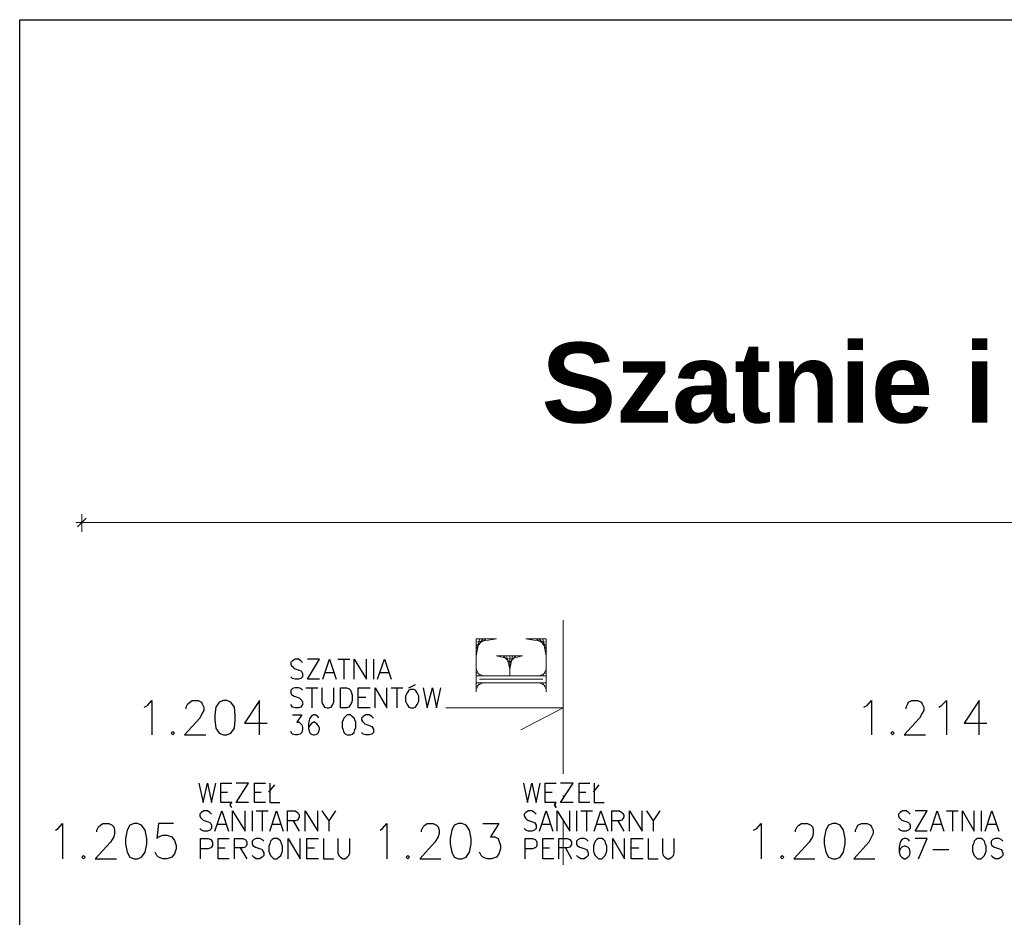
# Model space of a CAD drawing. Header units: millimetres. Extents: x 1 to 17496, y 1 to 30809.
# Tile 115 of 256: x 1887 to 2871, y 22553 to 23450. Entities that reach past the tile are written whole.
import ezdxf

# ---------------------------------------------------------------- set-up
doc = ezdxf.new("R2010")
doc.units = ezdxf.units.MM
for name, color, linetype in [('0_Przyz_Opisy oddziałów', 5, 'Continuous'), ('Opisy', 255, 'Continuous'), ('PDF _Geometria', 7, 'Continuous')]:
    doc.layers.add(name, color=color, linetype=linetype)
doc.styles.add('arial', font='arialbd.ttf')

msp = doc.modelspace()

# ---------------------------------------------------------------- linework, layer by layer
at = {"layer": 'Opisy', "lineweight": 25}
for points in [[(2169.73, 22807.76), (2168.04, 22809.45), (2165.51, 22811.13), (2162.15, 22811.13), (2159.62, 22809.45), (2157.93, 22807.76), (2157.93, 22806.08), (2158.78, 22804.39), (2159.62, 22803.55), (2161.3, 22801.87), (2166.36, 22800.18), (2168.04, 22799.34), (2168.88, 22798.5), (2169.73, 22796.81), (2169.73, 22793.45), (2168.04, 22791.76), (2165.51, 22790.92), (2162.15, 22790.92), (2159.62, 22791.76), (2157.93, 22793.45)], [(2186.57, 22790.92), (2174.78, 22790.92), (2186.57, 22811.13), (2174.78, 22811.13)], [(2189.94, 22790.92), (2196.68, 22811.13), (2203.41, 22790.92)], [(2205.1, 22811.13), (2216.89, 22811.13)], [(2210.99, 22811.13), (2210.99, 22790.92)], [(2221.1, 22790.92), (2221.1, 22811.13), (2233.73, 22790.92), (2233.73, 22811.13)], [(2240.47, 22811.13), (2240.47, 22790.92)], [(2244.68, 22790.92), (2251.42, 22811.13), (2258.16, 22790.92)], [(2192.47, 22797.66), (2200.89, 22797.66)], [(2247.21, 22797.66), (2255.63, 22797.66)], [(2169.73, 22779.97), (2168.04, 22781.65), (2165.51, 22782.5), (2162.15, 22782.5), (2159.62, 22781.65), (2157.93, 22779.97), (2157.93, 22777.44), (2158.78, 22775.76), (2159.62, 22774.92), (2161.3, 22774.07), (2166.36, 22772.39), (2168.04, 22770.71), (2168.88, 22769.86), (2169.73, 22768.18), (2169.73, 22765.65), (2168.04, 22763.13), (2165.51, 22762.28), (2162.15, 22762.28), (2159.62, 22763.13), (2157.93, 22765.65)], [(2173.09, 22782.5), (2184.89, 22782.5)], [(2178.99, 22782.5), (2178.99, 22762.28)], [(2189.1, 22782.5), (2189.1, 22768.18), (2189.94, 22765.65), (2191.62, 22763.13), (2194.15, 22762.28), (2195.83, 22762.28), (2198.36, 22763.13), (2200.05, 22765.65), (2200.89, 22768.18), (2200.89, 22782.5)], [(2237.1, 22762.28), (2225.31, 22762.28), (2225.31, 22782.5), (2237.1, 22782.5)], [(2242.16, 22762.28), (2242.16, 22782.5), (2253.95, 22762.28), (2253.95, 22782.5)], [(2258.16, 22782.5), (2269.95, 22782.5)], [(2264.05, 22782.5), (2264.05, 22762.28)], [(2275.85, 22782.5), (2282.58, 22785.87)], [(2290.16, 22782.5), (2294.37, 22762.28), (2299.43, 22782.5), (2303.64, 22762.28), (2307.85, 22782.5)], [(2011.39, 22763.13), (2014.76, 22764.81), (2018.97, 22769.86), (2018.97, 22735.33)], [(2053.5, 22761.44), (2053.5, 22763.13), (2055.18, 22766.49), (2056.87, 22768.18), (2059.39, 22769.86), (2065.29, 22769.86), (2068.66, 22768.18), (2069.5, 22766.49), (2071.19, 22763.13), (2071.19, 22759.76), (2069.5, 22757.23), (2066.97, 22752.18), (2051.81, 22735.33), (2072.87, 22735.33)], [(2126.77, 22735.33), (2126.77, 22769.86), (2111.61, 22747.12), (2134.35, 22747.12)], [(2225.31, 22773.23), (2232.89, 22773.23)], [(2730.65, 22763.13), (2734.02, 22764.81), (2738.23, 22769.86), (2738.23, 22735.33)], [(2772.76, 22761.44), (2772.76, 22763.13), (2774.44, 22766.49), (2775.28, 22768.18), (2778.65, 22769.86), (2784.55, 22769.86), (2787.92, 22768.18), (2788.76, 22766.49), (2790.44, 22763.13), (2790.44, 22759.76), (2788.76, 22757.23), (2786.23, 22752.18), (2771.07, 22735.33), (2792.13, 22735.33)], [(2805.6, 22763.13), (2808.13, 22764.81), (2813.18, 22769.86), (2813.18, 22735.33)], [(2159.62, 22755.55), (2168.88, 22755.55), (2163.83, 22747.97), (2166.36, 22747.97), (2168.04, 22746.28), (2168.88, 22745.44), (2169.73, 22742.91), (2169.73, 22741.23), (2168.88, 22737.86), (2167.2, 22736.17), (2164.67, 22735.33), (2162.15, 22735.33), (2159.62, 22736.17), (2158.78, 22737.02), (2157.93, 22738.7)], [(2185.73, 22752.18), (2184.89, 22753.86), (2182.36, 22755.55), (2180.67, 22755.55), (2178.15, 22753.86), (2176.46, 22751.33), (2175.62, 22746.28), (2175.62, 22742.07), (2176.46, 22737.86), (2178.15, 22736.17), (2180.67, 22735.33), (2181.52, 22735.33), (2184.04, 22736.17), (2185.73, 22737.86), (2186.57, 22741.23), (2186.57, 22742.07), (2185.73, 22744.6), (2184.04, 22746.28), (2181.52, 22747.97), (2180.67, 22747.97), (2178.15, 22746.28), (2176.46, 22744.6), (2175.62, 22742.07)], [(2240.47, 22752.18), (2238.79, 22753.86), (2236.26, 22755.55), (2232.89, 22755.55), (2230.37, 22753.86), (2228.68, 22752.18), (2228.68, 22750.49), (2229.52, 22748.81), (2230.37, 22747.97), (2232.05, 22746.28), (2237.1, 22744.6), (2238.79, 22743.75), (2239.63, 22742.91), (2240.47, 22741.23), (2240.47, 22737.86), (2238.79, 22736.17), (2236.26, 22735.33), (2232.89, 22735.33), (2230.37, 22736.17), (2228.68, 22737.86)], [(2066.13, 22687.33), (2070.34, 22667.95), (2074.55, 22687.33), (2078.77, 22667.95), (2082.98, 22687.33)], [(2098.98, 22667.95), (2098.14, 22667.11), (2097.29, 22665.43), (2098.14, 22663.74), (2098.98, 22662.9), (2098.14, 22663.74), (2097.29, 22665.43), (2098.14, 22667.11), (2098.98, 22667.95), (2088.03, 22667.95), (2088.03, 22687.33), (2098.98, 22687.33)], [(2115.82, 22667.95), (2103.19, 22667.95), (2115.82, 22687.33), (2103.19, 22687.33)], [(2132.67, 22667.95), (2121.72, 22667.95), (2121.72, 22687.33), (2132.67, 22687.33)], [(2136.04, 22678.06), (2141.93, 22685.64)], [(2136.88, 22687.33), (2136.88, 22667.95), (2146.99, 22667.95)], [(2390.39, 22687.33), (2394.6, 22667.95), (2398.81, 22687.33), (2403.02, 22667.95), (2407.23, 22687.33)], [(2423.24, 22667.95), (2422.39, 22667.11), (2421.55, 22665.43), (2422.39, 22663.74), (2423.24, 22662.9), (2422.39, 22663.74), (2421.55, 22665.43), (2422.39, 22667.11), (2423.24, 22667.95), (2412.29, 22667.95), (2412.29, 22687.33), (2423.24, 22687.33)], [(2440.08, 22667.95), (2427.45, 22667.95), (2440.08, 22687.33), (2427.45, 22687.33)], [(2456.92, 22667.95), (2445.98, 22667.95), (2445.98, 22687.33), (2456.92, 22687.33)], [(2460.29, 22678.06), (2466.19, 22685.64)], [(2461.14, 22687.33), (2461.14, 22667.95), (2471.24, 22667.95)], [(2088.03, 22678.06), (2094.77, 22678.06)], [(2121.72, 22678.06), (2128.46, 22678.06)], [(2412.29, 22678.06), (2419.02, 22678.06)], [(2445.98, 22678.06), (2452.71, 22678.06)], [(2078.77, 22656.16), (2077.08, 22657.85), (2074.55, 22659.53), (2071.19, 22659.53), (2068.66, 22657.85), (2066.97, 22656.16), (2066.97, 22654.48), (2067.82, 22652.79), (2068.66, 22651.95), (2070.34, 22650.27), (2075.4, 22648.58), (2077.08, 22647.74), (2077.92, 22646.9), (2078.77, 22645.21), (2078.77, 22641.84), (2077.08, 22640.16), (2074.55, 22639.32), (2071.19, 22639.32), (2068.66, 22640.16), (2066.97, 22641.84)], [(2082.13, 22639.32), (2088.87, 22659.53), (2095.61, 22639.32)], [(2099.82, 22639.32), (2099.82, 22659.53), (2112.45, 22639.32), (2112.45, 22659.53)], [(2119.19, 22659.53), (2119.19, 22639.32)], [(2123.4, 22659.53), (2135.19, 22659.53)], [(2129.3, 22659.53), (2129.3, 22639.32)], [(2136.88, 22639.32), (2143.62, 22659.53), (2150.35, 22639.32)], [(2154.57, 22639.32), (2154.57, 22659.53), (2162.15, 22659.53), (2164.67, 22657.85), (2165.51, 22657.01), (2166.36, 22655.32), (2166.36, 22653.64), (2165.51, 22651.95), (2164.67, 22650.27), (2162.15, 22649.43), (2154.57, 22649.43)], [(2172.25, 22639.32), (2172.25, 22659.53), (2184.89, 22639.32), (2184.89, 22659.53)], [(2189.1, 22659.53), (2195.83, 22649.43), (2195.83, 22639.32)], [(2202.57, 22659.53), (2195.83, 22649.43)], [(2403.02, 22656.16), (2401.34, 22657.85), (2398.81, 22659.53), (2395.44, 22659.53), (2392.91, 22657.85), (2391.23, 22656.16), (2391.23, 22654.48), (2392.07, 22652.79), (2392.91, 22651.95), (2394.6, 22650.27), (2399.65, 22648.58), (2401.34, 22647.74), (2402.18, 22646.9), (2403.02, 22645.21), (2403.02, 22641.84), (2401.34, 22640.16), (2398.81, 22639.32), (2395.44, 22639.32), (2392.91, 22640.16), (2391.23, 22641.84)], [(2406.39, 22639.32), (2413.13, 22659.53), (2419.87, 22639.32)], [(2424.08, 22639.32), (2424.08, 22659.53), (2436.71, 22639.32), (2436.71, 22659.53)], [(2443.45, 22659.53), (2443.45, 22639.32)], [(2447.66, 22659.53), (2459.45, 22659.53)], [(2453.56, 22659.53), (2453.56, 22639.32)], [(2461.14, 22639.32), (2467.87, 22659.53), (2474.61, 22639.32)], [(2478.82, 22639.32), (2478.82, 22659.53), (2486.4, 22659.53), (2488.93, 22657.85), (2489.77, 22657.01), (2490.61, 22655.32), (2490.61, 22653.64), (2489.77, 22651.95), (2488.93, 22650.27), (2486.4, 22649.43), (2478.82, 22649.43)], [(2496.51, 22639.32), (2496.51, 22659.53), (2509.14, 22639.32), (2509.14, 22659.53)], [(2513.35, 22659.53), (2520.09, 22649.43), (2520.09, 22639.32)], [(2526.83, 22659.53), (2520.09, 22649.43)], [(2776.97, 22656.16), (2775.28, 22657.85), (2772.76, 22659.53), (2769.39, 22659.53), (2766.86, 22657.85), (2765.18, 22656.16), (2765.18, 22654.48), (2766.02, 22652.79), (2766.86, 22651.95), (2768.55, 22650.27), (2773.6, 22648.58), (2775.28, 22647.74), (2776.13, 22646.9), (2776.97, 22645.21), (2776.97, 22641.84), (2775.28, 22640.16), (2772.76, 22639.32), (2769.39, 22639.32), (2766.86, 22640.16), (2765.18, 22641.84)], [(2793.81, 22639.32), (2782.02, 22639.32), (2793.81, 22659.53), (2782.02, 22659.53)], [(2797.18, 22639.32), (2803.92, 22659.53), (2810.66, 22639.32)], [(2813.18, 22659.53), (2824.98, 22659.53)], [(2819.08, 22659.53), (2819.08, 22639.32)], [(2829.19, 22639.32), (2829.19, 22659.53), (2840.98, 22639.32), (2840.98, 22659.53)], [(2847.72, 22659.53), (2847.72, 22639.32)], [(2851.93, 22639.32), (2858.66, 22659.53), (2865.4, 22639.32)], [(1922.95, 22640.16), (1925.48, 22641.84), (1929.69, 22646.9), (1929.69, 22611.52)], [(1964.22, 22638.48), (1964.22, 22640.16), (1965.91, 22643.53), (1967.59, 22645.21), (1970.12, 22646.9), (1976.01, 22646.9), (1979.38, 22645.21), (1981.07, 22643.53), (1981.91, 22640.16), (1981.91, 22636.79), (1981.07, 22633.42), (1977.7, 22628.37), (1962.54, 22611.52), (1983.59, 22611.52)], [(2040.87, 22646.9), (2025.71, 22646.9), (2024.02, 22631.74), (2025.71, 22633.42), (2029.92, 22635.11), (2034.13, 22635.11), (2039.18, 22633.42), (2041.71, 22630.05), (2043.39, 22625), (2043.39, 22621.63), (2041.71, 22616.58), (2039.18, 22613.21), (2034.13, 22611.52), (2029.92, 22611.52), (2025.71, 22613.21), (2024.02, 22614.89), (2022.34, 22618.26)], [(2084.66, 22646.06), (2093.08, 22646.06)], [(2139.41, 22646.06), (2147.83, 22646.06)], [(2160.46, 22649.43), (2166.36, 22639.32)], [(2247.21, 22640.16), (2249.74, 22641.84), (2253.95, 22646.9), (2253.95, 22611.52)], [(2288.48, 22638.48), (2288.48, 22640.16), (2290.16, 22643.53), (2291.85, 22645.21), (2294.37, 22646.9), (2300.27, 22646.9), (2303.64, 22645.21), (2305.32, 22643.53), (2306.17, 22640.16), (2306.17, 22636.79), (2305.32, 22633.42), (2301.95, 22628.37), (2286.79, 22611.52), (2307.85, 22611.52)], [(2349.96, 22646.9), (2365.96, 22646.9), (2357.54, 22633.42), (2361.75, 22633.42), (2365.12, 22631.74), (2365.96, 22630.05), (2367.65, 22625), (2367.65, 22621.63), (2365.96, 22616.58), (2363.44, 22613.21), (2358.38, 22611.52), (2354.17, 22611.52), (2349.96, 22613.21), (2348.28, 22614.89), (2346.59, 22618.26)], [(2408.92, 22646.06), (2417.34, 22646.06)], [(2463.66, 22646.06), (2472.08, 22646.06)], [(2484.72, 22649.43), (2490.61, 22639.32)], [(2620.32, 22640.16), (2623.68, 22641.84), (2627.9, 22646.9), (2627.9, 22611.52)], [(2662.43, 22638.48), (2662.43, 22640.16), (2664.11, 22643.53), (2665.8, 22645.21), (2668.32, 22646.9), (2674.22, 22646.9), (2677.59, 22645.21), (2679.27, 22643.53), (2680.11, 22640.16), (2680.11, 22636.79), (2679.27, 22633.42), (2675.9, 22628.37), (2660.74, 22611.52), (2681.8, 22611.52)], [(2722.22, 22638.48), (2722.22, 22640.16), (2723.91, 22643.53), (2724.75, 22645.21), (2728.12, 22646.9), (2734.02, 22646.9), (2737.38, 22645.21), (2738.23, 22643.53), (2739.91, 22640.16), (2739.91, 22636.79), (2738.23, 22633.42), (2735.7, 22628.37), (2720.54, 22611.52), (2741.6, 22611.52)], [(2799.71, 22646.06), (2808.13, 22646.06)], [(2854.45, 22646.06), (2862.88, 22646.06)], [(2067.82, 22611.52), (2067.82, 22631.74), (2075.4, 22631.74), (2077.92, 22630.9), (2078.77, 22630.05), (2079.61, 22628.37), (2079.61, 22625), (2078.77, 22623.32), (2077.92, 22622.47), (2075.4, 22621.63), (2067.82, 22621.63)], [(2096.45, 22611.52), (2085.5, 22611.52), (2085.5, 22631.74), (2096.45, 22631.74)], [(2085.5, 22622.47), (2092.24, 22622.47)], [(2101.51, 22611.52), (2101.51, 22631.74), (2109.93, 22631.74), (2112.45, 22630.9), (2113.3, 22630.05), (2114.14, 22628.37), (2114.14, 22625.84), (2113.3, 22624.16), (2112.45, 22623.32), (2109.93, 22622.47), (2101.51, 22622.47)], [(2107.4, 22622.47), (2114.14, 22611.52)], [(2130.98, 22629.21), (2129.3, 22630.9), (2126.77, 22631.74), (2123.4, 22631.74), (2120.88, 22630.9), (2119.19, 22629.21), (2119.19, 22626.68), (2120.03, 22625), (2120.88, 22624.16), (2122.56, 22623.32), (2127.61, 22621.63), (2129.3, 22620.79), (2130.14, 22619.1), (2130.98, 22617.42), (2130.98, 22614.89), (2129.3, 22613.21), (2126.77, 22611.52), (2123.4, 22611.52), (2120.88, 22613.21), (2119.19, 22614.89)], [(2155.41, 22611.52), (2155.41, 22631.74), (2167.2, 22611.52), (2167.2, 22631.74)], [(2185.73, 22611.52), (2173.94, 22611.52), (2173.94, 22631.74), (2185.73, 22631.74)], [(2173.94, 22622.47), (2181.52, 22622.47)], [(2190.78, 22631.74), (2190.78, 22611.52), (2200.89, 22611.52)], [(2205.1, 22631.74), (2205.1, 22617.42), (2205.94, 22614.89), (2207.63, 22613.21), (2210.15, 22611.52), (2211.84, 22611.52), (2214.36, 22613.21), (2216.05, 22614.89), (2216.89, 22617.42), (2216.89, 22631.74)], [(2392.07, 22611.52), (2392.07, 22631.74), (2399.65, 22631.74), (2402.18, 22630.9), (2403.02, 22630.05), (2403.86, 22628.37), (2403.86, 22625), (2403.02, 22623.32), (2402.18, 22622.47), (2399.65, 22621.63), (2392.07, 22621.63)], [(2420.71, 22611.52), (2409.76, 22611.52), (2409.76, 22631.74), (2420.71, 22631.74)], [(2409.76, 22622.47), (2416.5, 22622.47)], [(2425.76, 22611.52), (2425.76, 22631.74), (2434.18, 22631.74), (2436.71, 22630.9), (2437.55, 22630.05), (2438.4, 22628.37), (2438.4, 22625.84), (2437.55, 22624.16), (2436.71, 22623.32), (2434.18, 22622.47), (2425.76, 22622.47)], [(2432.5, 22622.47), (2438.4, 22611.52)], [(2455.24, 22629.21), (2453.56, 22630.9), (2451.03, 22631.74), (2447.66, 22631.74), (2445.13, 22630.9), (2443.45, 22629.21), (2443.45, 22626.68), (2444.29, 22625), (2445.13, 22624.16), (2446.82, 22623.32), (2451.87, 22621.63), (2453.56, 22620.79), (2454.4, 22619.1), (2455.24, 22617.42), (2455.24, 22614.89), (2453.56, 22613.21), (2451.03, 22611.52), (2447.66, 22611.52), (2445.13, 22613.21), (2443.45, 22614.89)], [(2479.66, 22611.52), (2479.66, 22631.74), (2491.46, 22611.52), (2491.46, 22631.74)], [(2509.98, 22611.52), (2498.19, 22611.52), (2498.19, 22631.74), (2509.98, 22631.74)], [(2498.19, 22622.47), (2505.77, 22622.47)], [(2515.04, 22631.74), (2515.04, 22611.52), (2525.14, 22611.52)], [(2529.36, 22631.74), (2529.36, 22617.42), (2530.2, 22614.89), (2531.88, 22613.21), (2534.41, 22611.52), (2536.09, 22611.52), (2538.62, 22613.21), (2540.3, 22614.89), (2541.15, 22617.42), (2541.15, 22631.74)], [(2776.13, 22629.21), (2775.28, 22630.9), (2772.76, 22631.74), (2771.07, 22631.74), (2768.55, 22630.9), (2766.86, 22628.37), (2766.02, 22623.32), (2766.02, 22618.26), (2766.86, 22614.89), (2768.55, 22613.21), (2771.07, 22611.52), (2771.92, 22611.52), (2774.44, 22613.21), (2776.13, 22614.89), (2776.97, 22617.42), (2776.97, 22618.26), (2776.13, 22621.63), (2774.44, 22623.32), (2771.92, 22624.16), (2771.07, 22624.16), (2768.55, 22623.32), (2766.86, 22621.63), (2766.02, 22618.26)], [(2785.39, 22611.52), (2793.81, 22631.74), (2782.02, 22631.74)], [(2869.61, 22629.21), (2867.93, 22630.9), (2865.4, 22631.74), (2862.03, 22631.74), (2859.51, 22630.9), (2857.82, 22629.21), (2857.82, 22626.68), (2858.66, 22625), (2859.51, 22624.16), (2861.19, 22623.32), (2866.24, 22621.63), (2867.93, 22620.79), (2868.77, 22619.1), (2869.61, 22617.42), (2869.61, 22614.89), (2867.93, 22613.21), (2865.4, 22611.52), (2862.03, 22611.52), (2859.51, 22613.21), (2857.82, 22614.89)], [(2799.71, 22620.79), (2815.71, 22620.79)]]:
    msp.add_lwpolyline(points, dxfattribs=at)
for points in [[(2207.63, 22762.28), (2207.63, 22782.5), (2213.52, 22782.5), (2216.05, 22781.65), (2217.73, 22779.97), (2218.57, 22777.44), (2219.42, 22774.92), (2219.42, 22769.86), (2218.57, 22767.34), (2217.73, 22765.65), (2216.05, 22763.13), (2213.52, 22762.28)], [(2277.53, 22780.81), (2275.85, 22779.97), (2274.16, 22777.44), (2272.48, 22774.07), (2272.48, 22769.02), (2274.16, 22765.65), (2275.85, 22763.13), (2277.53, 22762.28), (2280.9, 22762.28), (2282.58, 22763.13), (2284.27, 22765.65), (2285.95, 22769.02), (2285.95, 22774.07), (2284.27, 22777.44), (2282.58, 22779.97), (2280.9, 22780.81)], [(2090.56, 22769.86), (2086.35, 22768.18), (2082.98, 22763.13), (2082.13, 22755.55), (2082.13, 22750.49), (2082.98, 22742.07), (2086.35, 22737.02), (2090.56, 22735.33), (2093.93, 22735.33), (2098.14, 22737.02), (2101.51, 22742.07), (2102.35, 22750.49), (2102.35, 22755.55), (2101.51, 22763.13), (2098.14, 22768.18), (2093.93, 22769.86)], [(2214.36, 22755.55), (2212.68, 22753.86), (2210.99, 22752.18), (2210.15, 22750.49), (2209.31, 22747.97), (2209.31, 22742.91), (2210.15, 22740.39), (2210.99, 22737.86), (2212.68, 22736.17), (2214.36, 22735.33), (2217.73, 22735.33), (2219.42, 22736.17), (2221.1, 22737.86), (2221.94, 22740.39), (2222.79, 22742.91), (2222.79, 22747.97), (2221.94, 22750.49), (2221.1, 22752.18), (2219.42, 22753.86), (2217.73, 22755.55)], [(2040.02, 22738.7), (2038.34, 22737.02), (2040.02, 22735.33), (2041.71, 22737.02)], [(2759.28, 22738.7), (2757.6, 22737.02), (2759.28, 22735.33), (2760.97, 22737.02)], [(2001.28, 22646.9), (1997.07, 22645.21), (1994.54, 22640.16), (1992.86, 22631.74), (1992.86, 22626.68), (1994.54, 22618.26), (1997.07, 22613.21), (2001.28, 22611.52), (2004.65, 22611.52), (2008.86, 22613.21), (2012.23, 22618.26), (2013.91, 22626.68), (2013.91, 22631.74), (2012.23, 22640.16), (2008.86, 22645.21), (2004.65, 22646.9)], [(2325.54, 22646.9), (2321.33, 22645.21), (2318.8, 22640.16), (2317.11, 22631.74), (2317.11, 22626.68), (2318.8, 22618.26), (2321.33, 22613.21), (2325.54, 22611.52), (2328.91, 22611.52), (2333.12, 22613.21), (2336.49, 22618.26), (2338.17, 22626.68), (2338.17, 22631.74), (2336.49, 22640.16), (2333.12, 22645.21), (2328.91, 22646.9)], [(2699.48, 22646.9), (2695.27, 22645.21), (2692.75, 22640.16), (2691.06, 22631.74), (2691.06, 22626.68), (2692.75, 22618.26), (2695.27, 22613.21), (2699.48, 22611.52), (2702.85, 22611.52), (2707.06, 22613.21), (2710.43, 22618.26), (2712.12, 22626.68), (2712.12, 22631.74), (2710.43, 22640.16), (2707.06, 22645.21), (2702.85, 22646.9)], [(2141.09, 22631.74), (2139.41, 22630.9), (2137.72, 22629.21), (2136.88, 22626.68), (2136.04, 22624.16), (2136.04, 22619.1), (2136.88, 22616.58), (2137.72, 22614.89), (2139.41, 22613.21), (2141.09, 22611.52), (2144.46, 22611.52), (2146.14, 22613.21), (2147.83, 22614.89), (2148.67, 22616.58), (2149.51, 22619.1), (2149.51, 22624.16), (2148.67, 22626.68), (2147.83, 22629.21), (2146.14, 22630.9), (2144.46, 22631.74)], [(2465.35, 22631.74), (2463.66, 22630.9), (2461.98, 22629.21), (2461.14, 22626.68), (2460.29, 22624.16), (2460.29, 22619.1), (2461.14, 22616.58), (2461.98, 22614.89), (2463.66, 22613.21), (2465.35, 22611.52), (2468.72, 22611.52), (2470.4, 22613.21), (2472.08, 22614.89), (2472.93, 22616.58), (2473.77, 22619.1), (2473.77, 22624.16), (2472.93, 22626.68), (2472.08, 22629.21), (2470.4, 22630.9), (2468.72, 22631.74)], [(2844.35, 22631.74), (2842.66, 22630.9), (2840.98, 22629.21), (2840.14, 22626.68), (2839.29, 22624.16), (2839.29, 22619.1), (2840.14, 22616.58), (2840.98, 22614.89), (2842.66, 22613.21), (2844.35, 22611.52), (2847.72, 22611.52), (2849.4, 22613.21), (2851.08, 22614.89), (2851.93, 22616.58), (2852.77, 22619.1), (2852.77, 22624.16), (2851.93, 22626.68), (2851.08, 22629.21), (2849.4, 22630.9), (2847.72, 22631.74)], [(1950.75, 22614.89), (1949.06, 22613.21), (1950.75, 22611.52), (1952.43, 22613.21)], [(2275, 22614.89), (2273.32, 22613.21), (2275, 22611.52), (2276.69, 22613.21)], [(2648.95, 22614.89), (2647.27, 22613.21), (2648.95, 22611.52), (2650.64, 22613.21)]]:
    msp.add_lwpolyline(points, close=True, dxfattribs=at)
at = {"layer": 'Opisy', "color": 7, "lineweight": 25}
msp.add_lwpolyline([(2846.03, 22735.33), (2846.03, 22769.86), (2830.87, 22747.12), (2853.61, 22747.12)], dxfattribs=at)
at = {"layer": 'Opisy', "lineweight": 18}
for points in [[(2429.97, 22673.85), (2429.97, 22674.69)], [(2429.97, 22605.63), (2429.97, 22651.11)]]:
    msp.add_lwpolyline(points, dxfattribs=at)
at = {"layer": 'PDF _Geometria'}
msp.add_lwpolyline([(1887, 23449.81), (14038.11, 23449.81), (14038.11, 19447.03), (1887, 19447.03)], close=True, dxfattribs=at)
at = {"layer": 'PDF _Geometria', "lineweight": 18}
for points in [[(4420.15, 22947.57), (4407.51, 22947.57), (3937.55, 22947.57), (3925.76, 22947.57), (1955.8, 22947.57), (1943.17, 22947.57)], [(1953.27, 22951.78), (1944.85, 22943.36)], [(1949.06, 22955.99), (1949.06, 22938.31)], [(2429.97, 22696.59), (2429.97, 22724.38), (2429.97, 22849.87)], [(2343.22, 22778.29), (2343.22, 22831.35), (2363.44, 22831.35), (2343.22, 22827.98)], [(2343.22, 22814.5), (2346.59, 22831.35)], [(2343.22, 22821.24), (2349.96, 22831.35)], [(2343.22, 22824.61), (2353.33, 22831.35)], [(2413.13, 22778.29), (2413.13, 22831.35), (2392.91, 22831.35), (2413.13, 22827.98)], [(2413.13, 22824.61), (2403.02, 22831.35)], [(2413.13, 22821.24), (2406.39, 22831.35)], [(2413.13, 22814.5), (2409.76, 22831.35)], [(2370.17, 22814.5), (2376.91, 22807.76), (2382.81, 22814.5)], [(2373.54, 22814.5), (2376.91, 22801.03), (2379.44, 22814.5)], [(2376.91, 22794.29), (2376.91, 22814.5)], [(2343.22, 22801.03), (2346.59, 22794.29)], [(2409.76, 22794.29), (2413.13, 22801.03)], [(2343.22, 22797.66), (2349.96, 22794.29)], [(2343.22, 22794.29), (2413.13, 22794.29)], [(2346.59, 22790.92), (2409.76, 22790.92)], [(2406.39, 22794.29), (2413.13, 22797.66)], [(2343.22, 22787.55), (2413.13, 22787.55)], [(2343.22, 22780.81), (2346.59, 22787.55)], [(2343.22, 22784.18), (2349.96, 22787.55)], [(2406.39, 22787.55), (2413.13, 22784.18)], [(2409.76, 22787.55), (2413.13, 22780.81)], [(2312.9, 22762.28), (2429.97, 22762.28), (2387.86, 22740.39)]]:
    msp.add_lwpolyline(points, dxfattribs=at)
msp.add_lwpolyline([(2389.55, 22814.5), (2376.91, 22811.13), (2363.44, 22814.5)], close=True, dxfattribs=at)

# ---------------------------------------------------------------- texts
at = {"layer": '0_Przyz_Opisy oddziałów', "style": 'arial'}
msp.add_text('Szatnie i gabinety lekarskie', height=80, dxfattribs=at).set_placement((2408.52, 23047.28))

doc.saveas('drawing.dxf')
